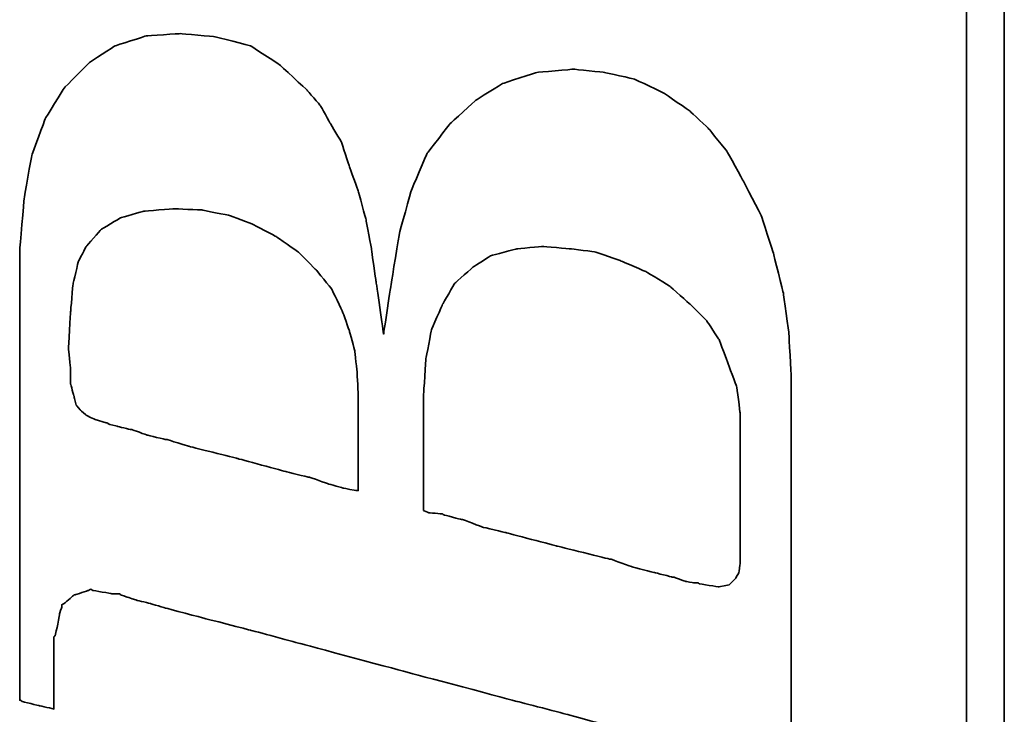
# Model space of a CAD drawing. Header units: millimetres. Extents: x 29 to 179, y 53 to 127.
# Tile 33 of 52: x 122.24 to 123.79, y 92.26 to 93.36. Entities that reach past the tile are written whole.
import ezdxf

# ---------------------------------------------------------------- set-up
doc = ezdxf.new("R2010")
doc.units = ezdxf.units.MM
doc.layers.add('DIM', color=4, linetype='CONTINUOUS')
doc.layers.add('layer 1', color=7, linetype='CONTINUOUS')

# ---------------------------------------------------------------- blocks, each defined once
blk = doc.blocks.new('TBI MOTION logo(完整正式版)')
at = {"layer": 'layer 1', "color": 22, "lineweight": 35}
for points, knots in [([(-64.65375, -6.86375), (-64.65375, -6.86375), (-64.84375, -7.29625), (-64.84375, -7.29625), (-64.84375, -7.29625), (-64.84375, -7.29625), (-64.86875, -7.34375), (-64.86875, -7.34375), (-64.86875, -7.34375), (-64.86875, -7.34375), (-64.86875, -7.36875), (-64.86875, -7.36875), (-64.86875, -7.36875), (-64.86875, -7.36875), (-65.15375, -7.65375), (-65.15375, -7.65375), (-65.15375, -7.65375), (-65.15375, -7.65375), (-65.17875, -7.65375), (-65.17875, -7.65375), (-65.17875, -7.65375), (-65.17875, -7.65375), (-65.20375, -7.67875), (-65.20375, -7.67875), (-65.20375, -7.67875), (-65.20375, -7.67875), (-65.58875, -7.87125), (-65.58875, -7.87125), (-65.58875, -7.87125), (-65.58875, -7.87125), (-65.63375, -7.87125), (-65.63375, -7.87125), (-65.63375, -7.87125), (-65.63375, -7.87125), (-65.65875, -7.89375), (-65.65875, -7.89375), (-65.65875, -7.89375), (-65.65875, -7.89375), (-66.09375, -7.94375), (-66.09375, -7.94375), (-66.09375, -7.94375), (-66.09375, -7.94375), (-66.11375, -7.94375), (-66.11375, -7.94375), (-66.11375, -7.94375), (-66.11375, -7.94375), (-66.16375, -7.94375), (-66.16375, -7.94375), (-66.16375, -7.94375), (-66.16375, -7.94375), (-66.30875, -7.94375), (-66.30875, -7.94375), (-66.30875, -7.94375), (-66.30875, -7.94375), (-66.69375, -7.94375), (-66.69375, -7.94375), (-66.69375, -7.94375), (-66.69375, -7.94375), (-67.07375, -7.94375), (-67.07375, -7.94375), (-67.07375, -7.94375), (-67.07375, -7.94375), (-67.12375, -7.94375), (-67.12375, -7.94375), (-67.12375, -7.94375), (-67.12375, -7.94375), (-67.12375, -7.96625), (-67.12375, -7.96625), (-67.12375, -7.96625), (-67.12375, -7.96625), (-67.14875, -7.99125), (-67.14875, -7.99125), (-67.14875, -7.99125), (-67.14875, -7.99125), (-67.24375, -8.34875), (-67.24375, -8.34875), (-67.24375, -8.34875), (-67.24375, -8.34875), (-67.31375, -8.68625), (-67.31375, -8.68625), (-67.31375, -8.68625), (-67.31375, -8.68625), (-67.26875, -8.68625), (-67.26875, -8.68625), (-67.26875, -8.68625), (-67.26875, -8.68625), (-67.07375, -8.68625), (-67.07375, -8.68625), (-67.07375, -8.68625), (-67.07375, -8.68625), (-66.54875, -8.68625), (-66.54875, -8.68625), (-66.54875, -8.68625), (-66.54875, -8.68625), (-65.82625, -8.68625), (-65.82625, -8.68625), (-65.82625, -8.68625), (-65.82625, -8.68625), (-65.01375, -8.68625), (-65.01375, -8.68625), (-65.01375, -8.68625), (-65.01375, -8.68625), (-64.05375, -8.68625), (-64.05375, -8.68625), (-64.05375, -8.68625), (-64.05375, -8.68625), (-62.08375, -8.68625), (-62.08375, -8.68625), (-62.08375, -8.68625), (-62.08375, -8.68625), (-60.06875, -8.68625), (-60.06875, -8.68625), (-60.06875, -8.68625), (-60.06875, -8.68625), (-59.10875, -8.68625), (-59.10875, -8.68625), (-59.10875, -8.68625), (-59.10875, -8.68625), (-58.29375, -8.68625), (-58.29375, -8.68625), (-58.29375, -8.68625), (-58.29375, -8.68625), (-57.57375, -8.68625), (-57.57375, -8.68625), (-57.57375, -8.68625), (-57.57375, -8.68625), (-57.04875, -8.68625), (-57.04875, -8.68625), (-57.04875, -8.68625), (-57.04875, -8.68625), (-56.85375, -8.68625), (-56.85375, -8.68625), (-56.85375, -8.68625), (-56.85375, -8.68625), (-56.70875, -8.68625), (-56.70875, -8.68625), (-56.70875, -8.68625), (-56.70875, -8.68625), (-56.61375, -8.68625), (-56.61375, -8.68625), (-56.61375, -8.68625), (-56.61375, -8.68625), (-56.56875, -8.68625), (-56.56875, -8.68625), (-56.56875, -8.68625), (-56.56875, -8.68625), (-55.65375, -8.63875), (-55.65375, -8.63875), (-55.65375, -8.63875), (-55.65375, -8.63875), (-54.76875, -8.51875), (-54.76875, -8.51875), (-54.76875, -8.51875), (-54.76875, -8.51875), (-53.90375, -8.30375), (-53.90375, -8.30375), (-53.90375, -8.30375), (-53.90375, -8.30375), (-53.08875, -8.03875), (-53.08875, -8.03875), (-53.08875, -8.03875), (-53.08875, -8.03875), (-52.34375, -7.65375), (-52.34375, -7.65375), (-52.34375, -7.65375), (-52.34375, -7.65375), (-51.69875, -7.29625), (-51.69875, -7.29625), (-51.69875, -7.29625), (-51.69875, -7.29625), (-51.21875, -6.91125), (-51.21875, -6.91125), (-51.21875, -6.91125), (-51.21875, -6.91125), (-50.83375, -6.50375), (-50.83375, -6.50375), (-50.83375, -6.50375), (-50.83375, -6.50375), (-50.44875, -5.94875), (-50.44875, -5.94875), (-50.44875, -5.94875), (-50.44875, -5.94875), (-50.13875, -5.30375), (-50.13875, -5.30375), (-50.13875, -5.30375), (-50.13875, -5.30375), (-49.99375, -4.65375), (-49.99375, -4.65375), (-49.99375, -4.65375), (-49.99375, -4.65375), (-49.92375, -3.98375), (-49.92375, -3.98375), (-49.92375, -3.98375), (-49.92375, -3.98375), (-49.99375, -3.19374), (-49.99375, -3.19374), (-49.99375, -3.19374), (-49.99375, -3.19374), (-50.23374, -2.44874), (-50.23374, -2.44874), (-50.23374, -2.44874), (-50.23374, -2.44874), (-50.59375, -1.87374), (-50.59375, -1.87374), (-50.59375, -1.87374), (-50.59375, -1.87374), (-51.09875, -1.31874), (-51.09875, -1.31874), (-51.09875, -1.31874), (-51.09875, -1.31874), (-51.74375, -0.81875), (-51.74375, -0.81875), (-51.74375, -0.81875), (-51.74375, -0.81875), (-52.53875, -0.48125), (-52.53875, -0.48125), (-52.53875, -0.48125), (-52.53875, -0.48125), (-53.47375, -0.21875), (-53.47375, -0.21875), (-53.47375, -0.21875), (-53.47375, -0.21875), (-54.52875, -0.04874), (-54.52875, -0.04874), (-54.52875, -0.04874), (-54.52875, -0.04874), (-55.65375, 0.12125), (-55.65375, 0.12125), (-55.65375, 0.12125), (-55.65375, 0.12125), (-54.50375, 0.28624), (-54.50375, 0.28624), (-54.50375, 0.28624), (-54.50375, 0.28624), (-53.83375, 0.38124), (-53.83375, 0.38124), (-53.83375, 0.38124), (-53.83375, 0.38124), (-53.18375, 0.50125), (-53.18375, 0.50125), (-53.18375, 0.50125), (-53.18375, 0.50125), (-52.55875, 0.66874), (-52.55875, 0.66874), (-52.55875, 0.66874), (-52.55875, 0.66874), (-52.03375, 0.86124), (-52.03375, 0.86124), (-52.03375, 0.86124), (-52.03375, 0.86124), (-51.50374, 1.03124), (-51.50374, 1.03124), (-51.50374, 1.03124), (-51.50374, 1.03124), (-51.09875, 1.27125), (-51.09875, 1.27125), (-51.09875, 1.27125), (-51.09875, 1.27125), (-50.71375, 1.48624), (-50.71375, 1.48624), (-50.71375, 1.48624), (-50.71375, 1.48624), (-50.37625, 1.77625), (-50.37625, 1.77625), (-50.37625, 1.77625), (-50.37625, 1.77625), (-49.82375, 2.37625), (-49.82375, 2.37625), (-49.82375, 2.37625), (-49.82375, 2.37625), (-49.41875, 2.99625), (-49.41875, 2.99625), (-49.41875, 2.99625), (-49.41875, 2.99625), (-49.22375, 3.76625), (-49.22375, 3.76625), (-49.22375, 3.76625), (-49.22375, 3.76625), (-49.15375, 4.50874), (-49.15375, 4.50874), (-49.15375, 4.50874), (-49.15375, 4.50874), (-49.20375, 5.25125), (-49.20375, 5.25125), (-49.20375, 5.25125), (-49.20375, 5.25125), (-49.41875, 5.92625), (-49.41875, 5.92625), (-49.41875, 5.92625), (-49.41875, 5.92625), (-49.77875, 6.47625), (-49.77875, 6.47625), (-49.77875, 6.47625), (-49.77875, 6.47625), (-50.33125, 7.02624), (-50.33125, 7.02624), (-50.33125, 7.02624), (-50.33125, 7.02624), (-51.00125, 7.43625), (-51.00125, 7.43625), (-51.00125, 7.43625), (-51.00125, 7.43625), (-51.79375, 7.72625), (-51.79375, 7.72625), (-51.79375, 7.72625), (-51.79375, 7.72625), (-52.72875, 7.89124), (-52.72875, 7.89124), (-52.72875, 7.89124), (-52.72875, 7.89124), (-53.83375, 7.98625), (-53.83375, 7.98625), (-53.83375, 7.98625), (-53.83375, 7.98625), (-53.92875, 7.98625), (-53.92875, 7.98625), (-53.92875, 7.98625), (-53.92875, 7.98625), (-54.26375, 7.98625), (-54.26375, 7.98625), (-54.26375, 7.98625), (-54.26375, 7.98625), (-54.74375, 7.98625), (-54.74375, 7.98625), (-54.74375, 7.98625), (-54.74375, 7.98625), (-55.36875, 7.98625), (-55.36875, 7.98625), (-55.36875, 7.98625), (-55.36875, 7.98625), (-56.13375, 7.98625), (-56.13375, 7.98625), (-56.13375, 7.98625), (-56.13375, 7.98625), (-56.94875, 7.98625), (-56.94875, 7.98625), (-56.94875, 7.98625), (-56.94875, 7.98625), (-58.77625, 7.98625), (-58.77625, 7.98625), (-58.77625, 7.98625), (-58.77625, 7.98625), (-60.59875, 7.98625), (-60.59875, 7.98625), (-60.59875, 7.98625), (-60.59875, 7.98625), (-61.41375, 7.98625), (-61.41375, 7.98625), (-61.41375, 7.98625), (-61.41375, 7.98625), (-62.17875, 7.98625), (-62.17875, 7.98625), (-62.17875, 7.98625), (-62.17875, 7.98625), (-62.80375, 7.98625), (-62.80375, 7.98625), (-62.80375, 7.98625), (-62.80375, 7.98625), (-63.30625, 7.98625), (-63.30625, 7.98625), (-63.30625, 7.98625), (-63.30625, 7.98625), (-63.57375, 7.98625), (-63.57375, 7.98625), (-63.57375, 7.98625), (-63.57375, 7.98625), (-63.57375, 7.96375), (-63.57375, 7.96375), (-63.57375, 7.96375), (-63.57375, 7.96375), (-63.59875, 7.94125), (-63.59875, 7.94125), (-63.59875, 7.94125), (-63.59875, 7.94125), (-63.69375, 7.55625), (-63.69375, 7.55625), (-63.69375, 7.55625), (-63.69375, 7.55625), (-63.76375, 7.24624), (-63.76375, 7.24624), (-63.76375, 7.24624), (-63.76375, 7.24624), (-63.23875, 7.24624), (-63.23875, 7.24624), (-63.23875, 7.24624), (-63.23875, 7.24624), (-62.75875, 7.24624), (-62.75875, 7.24624), (-62.75875, 7.24624), (-62.75875, 7.24624), (-62.61125, 7.24624), (-62.61125, 7.24624), (-62.61125, 7.24624), (-62.61125, 7.24624), (-62.56625, 7.24624), (-62.56625, 7.24624), (-62.56625, 7.24624), (-62.56625, 7.24624), (-62.22875, 7.24624), (-62.22875, 7.24624), (-62.22875, 7.24624), (-62.22875, 7.24624), (-62.20375, 7.24624), (-62.20375, 7.24624), (-62.20375, 7.24624), (-62.20375, 7.24624), (-62.17875, 7.21875), (-62.17875, 7.21875), (-62.17875, 7.21875), (-62.17875, 7.21875), (-61.96375, 7.17125), (-61.96375, 7.17125), (-61.96375, 7.17125), (-61.96375, 7.17125), (-61.72375, 7.12624), (-61.72375, 7.12624), (-61.72375, 7.12624), (-61.72375, 7.12624), (-61.70375, 7.12624), (-61.70375, 7.12624), (-61.70375, 7.12624), (-61.70375, 7.12624), (-61.55875, 7.07624), (-61.55875, 7.07624), (-61.55875, 7.07624), (-61.55875, 7.07624), (-61.50875, 7.07624), (-61.50875, 7.07624), (-61.50875, 7.07624), (-61.50875, 7.07624), (-61.48375, 7.02624), (-61.48375, 7.02624), (-61.48375, 7.02624), (-61.48375, 7.02624), (-61.31875, 6.83375), (-61.31875, 6.83375), (-61.31875, 6.83375), (-61.31875, 6.83375), (-61.29375, 6.81125), (-61.29375, 6.81125), (-61.29375, 6.81125), (-61.29375, 6.81125), (-61.29375, 6.78625), (-61.29375, 6.78625), (-61.29375, 6.78625), (-61.29375, 6.78625), (-61.19875, 6.50124), (-61.19875, 6.50124), (-61.19875, 6.50124), (-61.19875, 6.50124), (-61.17375, 6.45124), (-61.17375, 6.45124), (-61.17375, 6.45124), (-61.17375, 6.45124), (-61.19875, 6.40625), (-61.19875, 6.40625), (-61.19875, 6.40625), (-61.19875, 6.40625), (-61.26875, 5.99624), (-61.26875, 5.99624), (-61.26875, 5.99624), (-61.26875, 5.99624), (-61.26875, 5.85125), (-61.26875, 5.85125), (-61.26875, 5.85125), (-61.26875, 5.85125), (-61.26875, 5.82625), (-61.26875, 5.82625), (-61.26875, 5.82625), (-61.26875, 5.82625), (-61.29375, 5.80625), (-61.29375, 5.80625), (-61.29375, 5.80625), (-61.29375, 5.80625), (-61.34125, 5.66125), (-61.34125, 5.66125), (-61.34125, 5.66125), (-61.34125, 5.66125), (-61.41375, 5.44625), (-61.41375, 5.44625), (-61.41375, 5.44625), (-61.41375, 5.44625), (-61.48375, 5.15625), (-61.48375, 5.15625), (-61.48375, 5.15625), (-61.48375, 5.15625), (-61.58375, 4.82124), (-61.58375, 4.82124), (-61.58375, 4.82124), (-61.58375, 4.82124), (-61.79875, 4.00375), (-61.79875, 4.00375), (-61.79875, 4.00375), (-61.79875, 4.00375), (-62.05875, 2.99625), (-62.05875, 2.99625), (-62.05875, 2.99625), (-62.05875, 2.99625), (-62.34875, 1.91625), (-62.34875, 1.91625), (-62.34875, 1.91625), (-62.34875, 1.91625), (-62.97375, -0.41124), (-62.97375, -0.41124), (-62.97375, -0.41124), (-62.97375, -0.41124), (-63.59875, -2.75875), (-63.59875, -2.75875), (-63.59875, -2.75875), (-63.59875, -2.75875), (-63.88375, -3.86374), (-63.88375, -3.86374), (-63.88375, -3.86374), (-63.88375, -3.86374), (-64.14875, -4.82374), (-64.14875, -4.82374), (-64.14875, -4.82374), (-64.14875, -4.82374), (-64.36375, -5.64125), (-64.36375, -5.64125), (-64.36375, -5.64125), (-64.36375, -5.64125), (-64.43625, -5.97625), (-64.43625, -5.97625), (-64.43625, -5.97625), (-64.43625, -5.97625), (-64.50875, -6.28625), (-64.50875, -6.28625), (-64.50875, -6.28625), (-64.50875, -6.28625), (-64.50875, -6.30875), (-64.50875, -6.30875), (-64.50875, -6.30875), (-64.50875, -6.30875), (-64.57875, -6.50375), (-64.57875, -6.50375), (-64.57875, -6.50375), (-64.57875, -6.50375), (-64.62875, -6.69625), (-64.62875, -6.69625), (-64.62875, -6.69625), (-64.62875, -6.69625), (-64.62875, -6.76875), (-64.62875, -6.76875), (-64.62875, -6.76875), (-64.62875, -6.76875), (-64.62875, -6.81375), (-64.62875, -6.81375), (-64.62875, -6.81375), (-64.62875, -6.81375), (-64.62875, -6.83875), (-64.62875, -6.83875), (-64.62875, -6.83875), (-64.62875, -6.83875), (-64.65375, -6.86375), (-64.65375, -6.86375)], [0, 0, 0, 0, 0.00719424, 0.00719424, 0.00719424, 0.00719425, 0.01438849, 0.01438849, 0.01438849, 0.0143885, 0.02158273, 0.02158273, 0.02158273, 0.02158274, 0.02877698, 0.02877698, 0.02877698, 0.02877699, 0.03597122, 0.03597122, 0.03597122, 0.03597123, 0.04316547, 0.04316547, 0.04316547, 0.04316548, 0.05035971, 0.05035971, 0.05035971, 0.05035972, 0.05755396, 0.05755396, 0.05755396, 0.05755397, 0.0647482, 0.0647482, 0.0647482, 0.06474821, 0.07194245, 0.07194245, 0.07194245, 0.07194246, 0.07913669, 0.07913669, 0.07913669, 0.0791367, 0.08633094, 0.08633094, 0.08633094, 0.08633095, 0.09352518, 0.09352518, 0.09352518, 0.09352519, 0.10071942, 0.10071942, 0.10071942, 0.10071943, 0.10791367, 0.10791367, 0.10791367, 0.10791368, 0.11510791, 0.11510791, 0.11510791, 0.11510792, 0.12230216, 0.12230216, 0.12230216, 0.12230217, 0.1294964, 0.1294964, 0.1294964, 0.12949641, 0.13669065, 0.13669065, 0.13669065, 0.13669066, 0.14388489, 0.14388489, 0.14388489, 0.1438849, 0.15107914, 0.15107914, 0.15107914, 0.15107915, 0.15827338, 0.15827338, 0.15827338, 0.15827339, 0.16546763, 0.16546763, 0.16546763, 0.16546764, 0.17266187, 0.17266187, 0.17266187, 0.17266188, 0.17985612, 0.17985612, 0.17985612, 0.17985613, 0.18705036, 0.18705036, 0.18705036, 0.18705037, 0.1942446, 0.1942446, 0.1942446, 0.19424461, 0.20143885, 0.20143885, 0.20143885, 0.20143886, 0.20863309, 0.20863309, 0.20863309, 0.2086331, 0.21582734, 0.21582734, 0.21582734, 0.21582735, 0.22302158, 0.22302158, 0.22302158, 0.22302159, 0.23021583, 0.23021583, 0.23021583, 0.23021584, 0.23741007, 0.23741007, 0.23741007, 0.23741008, 0.24460432, 0.24460432, 0.24460432, 0.24460433, 0.25179856, 0.25179856, 0.25179856, 0.25179857, 0.25899281, 0.25899281, 0.25899281, 0.25899282, 0.26618705, 0.26618705, 0.26618705, 0.26618706, 0.27338129, 0.27338129, 0.27338129, 0.2733813, 0.28057554, 0.28057554, 0.28057554, 0.28057555, 0.28776978, 0.28776978, 0.28776978, 0.28776979, 0.29496403, 0.29496403, 0.29496403, 0.29496404, 0.30215827, 0.30215827, 0.30215827, 0.30215828, 0.30935252, 0.30935252, 0.30935252, 0.30935253, 0.31654676, 0.31654676, 0.31654676, 0.31654677, 0.32374101, 0.32374101, 0.32374101, 0.32374102, 0.33093525, 0.33093525, 0.33093525, 0.33093526, 0.3381295, 0.3381295, 0.3381295, 0.33812951, 0.34532374, 0.34532374, 0.34532374, 0.34532375, 0.35251799, 0.35251799, 0.35251799, 0.352518, 0.35971223, 0.35971223, 0.35971223, 0.35971224, 0.36690647, 0.36690647, 0.36690647, 0.36690648, 0.37410072, 0.37410072, 0.37410072, 0.37410073, 0.38129496, 0.38129496, 0.38129496, 0.38129497, 0.38848921, 0.38848921, 0.38848921, 0.38848922, 0.39568345, 0.39568345, 0.39568345, 0.39568346, 0.4028777, 0.4028777, 0.4028777, 0.40287771, 0.41007194, 0.41007194, 0.41007194, 0.41007195, 0.41726619, 0.41726619, 0.41726619, 0.4172662, 0.42446043, 0.42446043, 0.42446043, 0.42446044, 0.43165468, 0.43165468, 0.43165468, 0.43165469, 0.43884892, 0.43884892, 0.43884892, 0.43884893, 0.44604317, 0.44604317, 0.44604317, 0.44604318, 0.45323741, 0.45323741, 0.45323741, 0.45323742, 0.46043165, 0.46043165, 0.46043165, 0.46043166, 0.4676259, 0.4676259, 0.4676259, 0.46762591, 0.47482014, 0.47482014, 0.47482014, 0.47482015, 0.48201439, 0.48201439, 0.48201439, 0.4820144, 0.48920863, 0.48920863, 0.48920863, 0.48920864, 0.49640288, 0.49640288, 0.49640288, 0.49640289, 0.50359712, 0.50359712, 0.50359712, 0.50359713, 0.51079137, 0.51079137, 0.51079137, 0.51079138, 0.51798561, 0.51798561, 0.51798561, 0.51798562, 0.52517986, 0.52517986, 0.52517986, 0.52517987, 0.5323741, 0.5323741, 0.5323741, 0.53237411, 0.53956835, 0.53956835, 0.53956835, 0.53956836, 0.54676259, 0.54676259, 0.54676259, 0.5467626, 0.55395683, 0.55395683, 0.55395683, 0.55395684, 0.56115108, 0.56115108, 0.56115108, 0.56115109, 0.56834532, 0.56834532, 0.56834532, 0.56834533, 0.57553957, 0.57553957, 0.57553957, 0.57553958, 0.58273381, 0.58273381, 0.58273381, 0.58273382, 0.58992806, 0.58992806, 0.58992806, 0.58992807, 0.5971223, 0.5971223, 0.5971223, 0.59712231, 0.60431655, 0.60431655, 0.60431655, 0.60431656, 0.61151079, 0.61151079, 0.61151079, 0.6115108, 0.61870504, 0.61870504, 0.61870504, 0.61870505, 0.62589928, 0.62589928, 0.62589928, 0.62589929, 0.63309353, 0.63309353, 0.63309353, 0.63309354, 0.64028777, 0.64028777, 0.64028777, 0.64028778, 0.64748201, 0.64748201, 0.64748201, 0.64748202, 0.65467626, 0.65467626, 0.65467626, 0.65467627, 0.6618705, 0.6618705, 0.6618705, 0.66187051, 0.66906475, 0.66906475, 0.66906475, 0.66906476, 0.67625899, 0.67625899, 0.67625899, 0.676259, 0.68345324, 0.68345324, 0.68345324, 0.68345325, 0.69064748, 0.69064748, 0.69064748, 0.69064749, 0.69784173, 0.69784173, 0.69784173, 0.69784174, 0.70503597, 0.70503597, 0.70503597, 0.70503598, 0.71223022, 0.71223022, 0.71223022, 0.71223023, 0.71942446, 0.71942446, 0.71942446, 0.71942447, 0.72661871, 0.72661871, 0.72661871, 0.72661872, 0.73381295, 0.73381295, 0.73381295, 0.73381296, 0.74100719, 0.74100719, 0.74100719, 0.7410072, 0.74820144, 0.74820144, 0.74820144, 0.74820145, 0.75539568, 0.75539568, 0.75539568, 0.75539569, 0.76258993, 0.76258993, 0.76258993, 0.76258994, 0.76978417, 0.76978417, 0.76978417, 0.76978418, 0.77697842, 0.77697842, 0.77697842, 0.77697843, 0.78417266, 0.78417266, 0.78417266, 0.78417267, 0.79136691, 0.79136691, 0.79136691, 0.79136692, 0.79856115, 0.79856115, 0.79856115, 0.79856116, 0.8057554, 0.8057554, 0.8057554, 0.80575541, 0.81294964, 0.81294964, 0.81294964, 0.81294965, 0.82014388, 0.82014388, 0.82014388, 0.82014389, 0.82733813, 0.82733813, 0.82733813, 0.82733814, 0.83453237, 0.83453237, 0.83453237, 0.83453238, 0.84172662, 0.84172662, 0.84172662, 0.84172663, 0.84892086, 0.84892086, 0.84892086, 0.84892087, 0.85611511, 0.85611511, 0.85611511, 0.85611512, 0.86330935, 0.86330935, 0.86330935, 0.86330936, 0.8705036, 0.8705036, 0.8705036, 0.87050361, 0.87769784, 0.87769784, 0.87769784, 0.87769785, 0.88489209, 0.88489209, 0.88489209, 0.8848921, 0.89208633, 0.89208633, 0.89208633, 0.89208634, 0.89928058, 0.89928058, 0.89928058, 0.89928059, 0.90647482, 0.90647482, 0.90647482, 0.90647483, 0.91366906, 0.91366906, 0.91366906, 0.91366907, 0.92086331, 0.92086331, 0.92086331, 0.92086332, 0.92805755, 0.92805755, 0.92805755, 0.92805756, 0.9352518, 0.9352518, 0.9352518, 0.93525181, 0.94244604, 0.94244604, 0.94244604, 0.94244605, 0.94964029, 0.94964029, 0.94964029, 0.9496403, 0.95683453, 0.95683453, 0.95683453, 0.95683454, 0.96402878, 0.96402878, 0.96402878, 0.96402879, 0.97122302, 0.97122302, 0.97122302, 0.97122303, 0.97841727, 0.97841727, 0.97841727, 0.97841728, 0.98561151, 0.98561151, 0.98561151, 0.98561152, 0.99280576, 0.99280576, 0.99280576, 0.99280577, 1, 1, 1, 1]), ([(-57.50375, 6.35625), (-57.50375, 6.35625), (-57.57375, 6.11625), (-57.57375, 6.11625), (-57.57375, 6.11625), (-57.57375, 6.11625), (-57.57375, 6.09125), (-57.57375, 6.09125), (-57.57375, 6.09125), (-57.57375, 6.09125), (-57.59875, 6.06625), (-57.59875, 6.06625), (-57.59875, 6.06625), (-57.59875, 6.06625), (-57.64875, 5.87625), (-57.64875, 5.87625), (-57.64875, 5.87625), (-57.64875, 5.87625), (-57.71875, 5.58875), (-57.71875, 5.58875), (-57.71875, 5.58875), (-57.71875, 5.58875), (-57.71875, 5.56625), (-57.71875, 5.56625), (-57.71875, 5.56625), (-57.71875, 5.56625), (-57.83875, 5.23125), (-57.83875, 5.23125), (-57.83875, 5.23125), (-57.83875, 5.23125), (-57.93625, 4.82124), (-57.93625, 4.82124), (-57.93625, 4.82124), (-57.93625, 4.82124), (-57.93625, 4.79624), (-57.93625, 4.79624), (-57.93625, 4.79624), (-57.93625, 4.79624), (-58.07875, 4.34125), (-58.07875, 4.34125), (-58.07875, 4.34125), (-58.07875, 4.34125), (-58.34375, 3.28625), (-58.34375, 3.28625), (-58.34375, 3.28625), (-58.34375, 3.28625), (-58.62875, 2.23124), (-58.62875, 2.23124), (-58.62875, 2.23124), (-58.62875, 2.23124), (-58.74875, 1.75125), (-58.74875, 1.75125), (-58.74875, 1.75125), (-58.74875, 1.75125), (-58.74875, 1.72625), (-58.74875, 1.72625), (-58.74875, 1.72625), (-58.74875, 1.72625), (-58.89375, 1.31625), (-58.89375, 1.31625), (-58.89375, 1.31625), (-58.89375, 1.31625), (-58.98875, 0.98124), (-58.98875, 0.98124), (-58.98875, 0.98124), (-58.98875, 0.98124), (-59.03875, 0.71625), (-59.03875, 0.71625), (-59.03875, 0.71625), (-59.03875, 0.71625), (-59.03875, 0.66874), (-59.03875, 0.66874), (-59.03875, 0.66874), (-59.03875, 0.66874), (-58.91875, 0.66874), (-58.91875, 0.66874), (-58.91875, 0.66874), (-58.91875, 0.66874), (-58.53375, 0.66874), (-58.53375, 0.66874), (-58.53375, 0.66874), (-58.53375, 0.66874), (-58.10375, 0.66874), (-58.10375, 0.66874), (-58.10375, 0.66874), (-58.10375, 0.66874), (-57.66875, 0.66874), (-57.66875, 0.66874), (-57.66875, 0.66874), (-57.66875, 0.66874), (-57.33375, 0.66874), (-57.33375, 0.66874), (-57.33375, 0.66874), (-57.33375, 0.66874), (-57.09375, 0.66874), (-57.09375, 0.66874), (-57.09375, 0.66874), (-57.09375, 0.66874), (-56.99875, 0.66874), (-56.99875, 0.66874), (-56.99875, 0.66874), (-56.99875, 0.66874), (-56.49375, 0.69374), (-56.49375, 0.69374), (-56.49375, 0.69374), (-56.49375, 0.69374), (-56.01375, 0.74374), (-56.01375, 0.74374), (-56.01375, 0.74374), (-56.01375, 0.74374), (-55.58375, 0.86124), (-55.58375, 0.86124), (-55.58375, 0.86124), (-55.58375, 0.86124), (-55.17375, 1.00624), (-55.17375, 1.00624), (-55.17375, 1.00624), (-55.17375, 1.00624), (-54.67375, 1.24625), (-54.67375, 1.24625), (-54.67375, 1.24625), (-54.67375, 1.24625), (-54.26375, 1.58124), (-54.26375, 1.58124), (-54.26375, 1.58124), (-54.26375, 1.58124), (-53.87875, 1.96374), (-53.87875, 1.96374), (-53.87875, 1.96374), (-53.87875, 1.96374), (-53.54375, 2.44625), (-53.54375, 2.44625), (-53.54375, 2.44625), (-53.54375, 2.44625), (-53.27875, 2.95125), (-53.27875, 2.95125), (-53.27875, 2.95125), (-53.27875, 2.95125), (-53.08875, 3.45124), (-53.08875, 3.45124), (-53.08875, 3.45124), (-53.08875, 3.45124), (-52.96875, 4.05124), (-52.96875, 4.05124), (-52.96875, 4.05124), (-52.96875, 4.05124), (-52.94375, 4.65125), (-52.94375, 4.65125), (-52.94375, 4.65125), (-52.94375, 4.65125), (-52.99375, 5.30125), (-52.99375, 5.30125), (-52.99375, 5.30125), (-52.99375, 5.30125), (-53.13875, 5.80625), (-53.13875, 5.80625), (-53.13875, 5.80625), (-53.13875, 5.80625), (-53.39875, 6.23625), (-53.39875, 6.23625), (-53.39875, 6.23625), (-53.39875, 6.23625), (-53.75875, 6.54875), (-53.75875, 6.54875), (-53.75875, 6.54875), (-53.75875, 6.54875), (-54.07375, 6.71625), (-54.07375, 6.71625), (-54.07375, 6.71625), (-54.07375, 6.71625), (-54.57375, 6.83375), (-54.57375, 6.83375), (-54.57375, 6.83375), (-54.57375, 6.83375), (-55.17375, 6.88625), (-55.17375, 6.88625), (-55.17375, 6.88625), (-55.17375, 6.88625), (-55.96875, 6.93125), (-55.96875, 6.93125), (-55.96875, 6.93125), (-55.96875, 6.93125), (-56.39875, 6.88625), (-56.39875, 6.88625), (-56.39875, 6.88625), (-56.39875, 6.88625), (-56.42125, 6.88625), (-56.42125, 6.88625), (-56.42125, 6.88625), (-56.42125, 6.88625), (-56.73375, 6.88625), (-56.73375, 6.88625), (-56.73375, 6.88625), (-56.73375, 6.88625), (-56.99875, 6.81125), (-56.99875, 6.81125), (-56.99875, 6.81125), (-56.99875, 6.81125), (-57.02375, 6.81125), (-57.02375, 6.81125), (-57.02375, 6.81125), (-57.02375, 6.81125), (-57.18875, 6.76625), (-57.18875, 6.76625), (-57.18875, 6.76625), (-57.18875, 6.76625), (-57.30875, 6.66625), (-57.30875, 6.66625), (-57.30875, 6.66625), (-57.30875, 6.66625), (-57.40875, 6.54875), (-57.40875, 6.54875), (-57.40875, 6.54875), (-57.40875, 6.54875), (-57.50375, 6.35625), (-57.50375, 6.35625)], [0, 0, 0, 0, 0.01851852, 0.01851852, 0.01851852, 0.01851853, 0.03703704, 0.03703704, 0.03703704, 0.03703705, 0.05555556, 0.05555556, 0.05555556, 0.05555557, 0.07407407, 0.07407407, 0.07407407, 0.07407408, 0.09259259, 0.09259259, 0.09259259, 0.0925926, 0.11111111, 0.11111111, 0.11111111, 0.11111112, 0.12962963, 0.12962963, 0.12962963, 0.12962964, 0.14814815, 0.14814815, 0.14814815, 0.14814816, 0.16666667, 0.16666667, 0.16666667, 0.16666668, 0.18518519, 0.18518519, 0.18518519, 0.1851852, 0.2037037, 0.2037037, 0.2037037, 0.20370371, 0.22222222, 0.22222222, 0.22222222, 0.22222223, 0.24074074, 0.24074074, 0.24074074, 0.24074075, 0.25925926, 0.25925926, 0.25925926, 0.25925927, 0.27777778, 0.27777778, 0.27777778, 0.27777779, 0.2962963, 0.2962963, 0.2962963, 0.29629631, 0.31481481, 0.31481481, 0.31481481, 0.31481482, 0.33333333, 0.33333333, 0.33333333, 0.33333334, 0.35185185, 0.35185185, 0.35185185, 0.35185186, 0.37037037, 0.37037037, 0.37037037, 0.37037038, 0.38888889, 0.38888889, 0.38888889, 0.3888889, 0.40740741, 0.40740741, 0.40740741, 0.40740742, 0.42592593, 0.42592593, 0.42592593, 0.42592594, 0.44444444, 0.44444444, 0.44444444, 0.44444445, 0.46296296, 0.46296296, 0.46296296, 0.46296297, 0.48148148, 0.48148148, 0.48148148, 0.48148149, 0.5, 0.5, 0.5, 0.50000001, 0.51851852, 0.51851852, 0.51851852, 0.51851853, 0.53703704, 0.53703704, 0.53703704, 0.53703705, 0.55555556, 0.55555556, 0.55555556, 0.55555557, 0.57407407, 0.57407407, 0.57407407, 0.57407408, 0.59259259, 0.59259259, 0.59259259, 0.5925926, 0.61111111, 0.61111111, 0.61111111, 0.61111112, 0.62962963, 0.62962963, 0.62962963, 0.62962964, 0.64814815, 0.64814815, 0.64814815, 0.64814816, 0.66666667, 0.66666667, 0.66666667, 0.66666668, 0.68518519, 0.68518519, 0.68518519, 0.6851852, 0.7037037, 0.7037037, 0.7037037, 0.70370371, 0.72222222, 0.72222222, 0.72222222, 0.72222223, 0.74074074, 0.74074074, 0.74074074, 0.74074075, 0.75925926, 0.75925926, 0.75925926, 0.75925927, 0.77777778, 0.77777778, 0.77777778, 0.77777779, 0.7962963, 0.7962963, 0.7962963, 0.79629631, 0.81481481, 0.81481481, 0.81481481, 0.81481482, 0.83333333, 0.83333333, 0.83333333, 0.83333334, 0.85185185, 0.85185185, 0.85185185, 0.85185186, 0.87037037, 0.87037037, 0.87037037, 0.87037038, 0.88888889, 0.88888889, 0.88888889, 0.8888889, 0.90740741, 0.90740741, 0.90740741, 0.90740742, 0.92592593, 0.92592593, 0.92592593, 0.92592594, 0.94444444, 0.94444444, 0.94444444, 0.94444445, 0.96296296, 0.96296296, 0.96296296, 0.96296297, 0.98148148, 0.98148148, 0.98148148, 0.98148149, 1, 1, 1, 1]), ([(-61.03125, -6.57375), (-61.03125, -6.57375), (-61.03125, -6.67125), (-61.03125, -6.67125), (-61.03125, -6.67125), (-61.03125, -6.67125), (-61.05375, -6.69625), (-61.05375, -6.69625), (-61.05375, -6.69625), (-61.05375, -6.69625), (-61.12375, -7.12875), (-61.12375, -7.12875), (-61.12375, -7.12875), (-61.12375, -7.12875), (-61.07875, -7.34375), (-61.07875, -7.34375), (-61.07875, -7.34375), (-61.07875, -7.34375), (-60.93375, -7.48875), (-60.93375, -7.48875), (-60.93375, -7.48875), (-60.93375, -7.48875), (-60.81375, -7.55625), (-60.81375, -7.55625), (-60.81375, -7.55625), (-60.81375, -7.55625), (-60.62375, -7.58375), (-60.62375, -7.58375), (-60.62375, -7.58375), (-60.62375, -7.58375), (-60.30875, -7.58375), (-60.30875, -7.58375), (-60.30875, -7.58375), (-60.30875, -7.58375), (-59.97375, -7.58375), (-59.97375, -7.58375), (-59.97375, -7.58375), (-59.97375, -7.58375), (-59.87875, -7.58375), (-59.87875, -7.58375), (-59.87875, -7.58375), (-59.87875, -7.58375), (-59.63625, -7.58375), (-59.63625, -7.58375), (-59.63625, -7.58375), (-59.63625, -7.58375), (-58.96875, -7.58375), (-58.96875, -7.58375), (-58.96875, -7.58375), (-58.96875, -7.58375), (-58.29375, -7.58375), (-58.29375, -7.58375), (-58.29375, -7.58375), (-58.29375, -7.58375), (-58.05375, -7.58375), (-58.05375, -7.58375), (-58.05375, -7.58375), (-58.05375, -7.58375), (-57.98375, -7.58375), (-57.98375, -7.58375), (-57.98375, -7.58375), (-57.98375, -7.58375), (-57.35875, -7.58375), (-57.35875, -7.58375), (-57.35875, -7.58375), (-57.35875, -7.58375), (-56.78375, -7.50875), (-56.78375, -7.50875), (-56.78375, -7.50875), (-56.78375, -7.50875), (-56.27875, -7.31875), (-56.27875, -7.31875), (-56.27875, -7.31875), (-56.27875, -7.31875), (-55.77375, -7.12875), (-55.77375, -7.12875), (-55.77375, -7.12875), (-55.77375, -7.12875), (-55.36875, -6.86375), (-55.36875, -6.86375), (-55.36875, -6.86375), (-55.36875, -6.86375), (-55.00875, -6.50375), (-55.00875, -6.50375), (-55.00875, -6.50375), (-55.00875, -6.50375), (-54.62375, -6.06875), (-54.62375, -6.06875), (-54.62375, -6.06875), (-54.62375, -6.06875), (-54.31375, -5.56875), (-54.31375, -5.56875), (-54.31375, -5.56875), (-54.31375, -5.56875), (-54.07375, -5.01625), (-54.07375, -5.01625), (-54.07375, -5.01625), (-54.07375, -5.01625), (-53.87875, -4.46374), (-53.87875, -4.46374), (-53.87875, -4.46374), (-53.87875, -4.46374), (-53.80875, -3.91375), (-53.80875, -3.91375), (-53.80875, -3.91375), (-53.80875, -3.91375), (-53.75875, -3.31375), (-53.75875, -3.31375), (-53.75875, -3.31375), (-53.75875, -3.31375), (-53.80875, -2.75875), (-53.80875, -2.75875), (-53.80875, -2.75875), (-53.80875, -2.75875), (-53.95375, -2.20875), (-53.95375, -2.20875), (-53.95375, -2.20875), (-53.95375, -2.20875), (-54.19375, -1.82625), (-54.19375, -1.82625), (-54.19375, -1.82625), (-54.19375, -1.82625), (-54.55375, -1.41875), (-54.55375, -1.41875), (-54.55375, -1.41875), (-54.55375, -1.41875), (-55.00875, -1.15125), (-55.00875, -1.15125), (-55.00875, -1.15125), (-55.00875, -1.15125), (-55.56125, -0.91375), (-55.56125, -0.91375), (-55.56125, -0.91375), (-55.56125, -0.91375), (-56.18125, -0.79375), (-56.18125, -0.79375), (-56.18125, -0.79375), (-56.18125, -0.79375), (-56.94875, -0.74374), (-56.94875, -0.74374), (-56.94875, -0.74374), (-56.94875, -0.74374), (-56.99875, -0.74374), (-56.99875, -0.74374), (-56.99875, -0.74374), (-56.99875, -0.74374), (-57.09375, -0.74374), (-57.09375, -0.74374), (-57.09375, -0.74374), (-57.09375, -0.74374), (-57.38375, -0.74374), (-57.38375, -0.74374), (-57.38375, -0.74374), (-57.38375, -0.74374), (-57.76875, -0.74374), (-57.76875, -0.74374), (-57.76875, -0.74374), (-57.76875, -0.74374), (-58.24625, -0.74374), (-58.24625, -0.74374), (-58.24625, -0.74374), (-58.24625, -0.74374), (-58.72875, -0.74374), (-58.72875, -0.74374), (-58.72875, -0.74374), (-58.72875, -0.74374), (-59.20875, -0.74374), (-59.20875, -0.74374), (-59.20875, -0.74374), (-59.20875, -0.74374), (-59.46875, -0.74374), (-59.46875, -0.74374), (-59.46875, -0.74374), (-59.46875, -0.74374), (-59.51625, -0.83875), (-59.51625, -0.83875), (-59.51625, -0.83875), (-59.51625, -0.83875), (-59.54375, -1.15125), (-59.54375, -1.15125), (-59.54375, -1.15125), (-59.54375, -1.15125), (-59.56375, -1.17874), (-59.56375, -1.17874), (-59.56375, -1.17874), (-59.56375, -1.17874), (-59.66375, -1.55875), (-59.66375, -1.55875), (-59.66375, -1.55875), (-59.66375, -1.55875), (-59.66375, -1.58375), (-59.66375, -1.58375), (-59.66375, -1.58375), (-59.66375, -1.58375), (-59.82875, -2.01874), (-59.82875, -2.01874), (-59.82875, -2.01874), (-59.82875, -2.01874), (-59.94875, -2.52125), (-59.94875, -2.52125), (-59.94875, -2.52125), (-59.94875, -2.52125), (-60.23875, -3.62375), (-60.23875, -3.62375), (-60.23875, -3.62375), (-60.23875, -3.62375), (-60.52375, -4.77624), (-60.52375, -4.77624), (-60.52375, -4.77624), (-60.52375, -4.77624), (-60.52375, -4.79874), (-60.52375, -4.79874), (-60.52375, -4.79874), (-60.52375, -4.79874), (-60.69125, -5.25375), (-60.69125, -5.25375), (-60.69125, -5.25375), (-60.69125, -5.25375), (-60.81375, -5.73625), (-60.81375, -5.73625), (-60.81375, -5.73625), (-60.81375, -5.73625), (-60.90875, -6.11875), (-60.90875, -6.11875), (-60.90875, -6.11875), (-60.90875, -6.11875), (-60.90875, -6.14375), (-60.90875, -6.14375), (-60.90875, -6.14375), (-60.90875, -6.14375), (-61.00375, -6.40875), (-61.00375, -6.40875), (-61.00375, -6.40875), (-61.00375, -6.40875), (-61.03125, -6.57375), (-61.03125, -6.57375)], [0, 0, 0, 0, 0.01694915, 0.01694915, 0.01694915, 0.01694916, 0.03389831, 0.03389831, 0.03389831, 0.03389832, 0.05084746, 0.05084746, 0.05084746, 0.05084747, 0.06779661, 0.06779661, 0.06779661, 0.06779662, 0.08474576, 0.08474576, 0.08474576, 0.08474577, 0.10169492, 0.10169492, 0.10169492, 0.10169493, 0.11864407, 0.11864407, 0.11864407, 0.11864408, 0.13559322, 0.13559322, 0.13559322, 0.13559323, 0.15254237, 0.15254237, 0.15254237, 0.15254238, 0.16949153, 0.16949153, 0.16949153, 0.16949154, 0.18644068, 0.18644068, 0.18644068, 0.18644069, 0.20338983, 0.20338983, 0.20338983, 0.20338984, 0.22033898, 0.22033898, 0.22033898, 0.22033899, 0.23728814, 0.23728814, 0.23728814, 0.23728815, 0.25423729, 0.25423729, 0.25423729, 0.2542373, 0.27118644, 0.27118644, 0.27118644, 0.27118645, 0.28813559, 0.28813559, 0.28813559, 0.2881356, 0.30508475, 0.30508475, 0.30508475, 0.30508476, 0.3220339, 0.3220339, 0.3220339, 0.32203391, 0.33898305, 0.33898305, 0.33898305, 0.33898306, 0.3559322, 0.3559322, 0.3559322, 0.35593221, 0.37288136, 0.37288136, 0.37288136, 0.37288137, 0.38983051, 0.38983051, 0.38983051, 0.38983052, 0.40677966, 0.40677966, 0.40677966, 0.40677967, 0.42372881, 0.42372881, 0.42372881, 0.42372882, 0.44067797, 0.44067797, 0.44067797, 0.44067798, 0.45762712, 0.45762712, 0.45762712, 0.45762713, 0.47457627, 0.47457627, 0.47457627, 0.47457628, 0.49152542, 0.49152542, 0.49152542, 0.49152543, 0.50847458, 0.50847458, 0.50847458, 0.50847459, 0.52542373, 0.52542373, 0.52542373, 0.52542374, 0.54237288, 0.54237288, 0.54237288, 0.54237289, 0.55932203, 0.55932203, 0.55932203, 0.55932204, 0.57627119, 0.57627119, 0.57627119, 0.5762712, 0.59322034, 0.59322034, 0.59322034, 0.59322035, 0.61016949, 0.61016949, 0.61016949, 0.6101695, 0.62711864, 0.62711864, 0.62711864, 0.62711865, 0.6440678, 0.6440678, 0.6440678, 0.64406781, 0.66101695, 0.66101695, 0.66101695, 0.66101696, 0.6779661, 0.6779661, 0.6779661, 0.67796611, 0.69491525, 0.69491525, 0.69491525, 0.69491526, 0.71186441, 0.71186441, 0.71186441, 0.71186442, 0.72881356, 0.72881356, 0.72881356, 0.72881357, 0.74576271, 0.74576271, 0.74576271, 0.74576272, 0.76271186, 0.76271186, 0.76271186, 0.76271187, 0.77966102, 0.77966102, 0.77966102, 0.77966103, 0.79661017, 0.79661017, 0.79661017, 0.79661018, 0.81355932, 0.81355932, 0.81355932, 0.81355933, 0.83050847, 0.83050847, 0.83050847, 0.83050848, 0.84745763, 0.84745763, 0.84745763, 0.84745764, 0.86440678, 0.86440678, 0.86440678, 0.86440679, 0.88135593, 0.88135593, 0.88135593, 0.88135594, 0.89830508, 0.89830508, 0.89830508, 0.89830509, 0.91525424, 0.91525424, 0.91525424, 0.91525425, 0.93220339, 0.93220339, 0.93220339, 0.9322034, 0.94915254, 0.94915254, 0.94915254, 0.94915255, 0.96610169, 0.96610169, 0.96610169, 0.9661017, 0.98305085, 0.98305085, 0.98305085, 0.98305086, 1, 1, 1, 1]), ([(75.90875, -9.47875), (75.90875, -9.47875), (75.90875, -12.28625), (75.90875, -12.28625), (75.90875, -12.28625), (75.90875, -12.28625), (75.90875, -12.47875), (75.90875, -12.47875), (75.90875, -12.47875), (75.90875, -12.47875), (75.71625, -12.47875), (75.71625, -12.47875), (75.71625, -12.47875), (75.71625, -12.47875), (-88.32875, -12.47875), (-88.32875, -12.47875), (-88.32875, -12.47875), (-88.32875, -12.47875), (-88.32875, -13.29375), (-88.32875, -13.29375), (-88.32875, -13.29375), (-88.32875, -13.29375), (82.89125, -13.29375), (82.89125, -13.29375), (82.89125, -13.29375), (82.89125, -13.29375), (75.90875, -9.47875), (75.90875, -9.47875)], [0, 0, 0, 0, 0.14285714, 0.14285714, 0.14285714, 0.14285715, 0.28571429, 0.28571429, 0.28571429, 0.2857143, 0.42857143, 0.42857143, 0.42857143, 0.42857144, 0.57142857, 0.57142857, 0.57142857, 0.57142858, 0.71428571, 0.71428571, 0.71428571, 0.71428572, 0.85714286, 0.85714286, 0.85714286, 0.85714287, 1, 1, 1, 1])]:
    blk.add_open_spline(points, degree=3, knots=knots, dxfattribs=at)

msp = doc.modelspace()

# ---------------------------------------------------------------- block references
at = {"layer": 'DIM', "color": 7, "xscale": 0.0729737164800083, "yscale": 0.0729737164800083, "zscale": 0.0729737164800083, "rotation": 90}
msp.add_blockref('TBI MOTION logo(完整正式版)', (122.818, 96.9236), dxfattribs=at)

doc.saveas('drawing.dxf')
